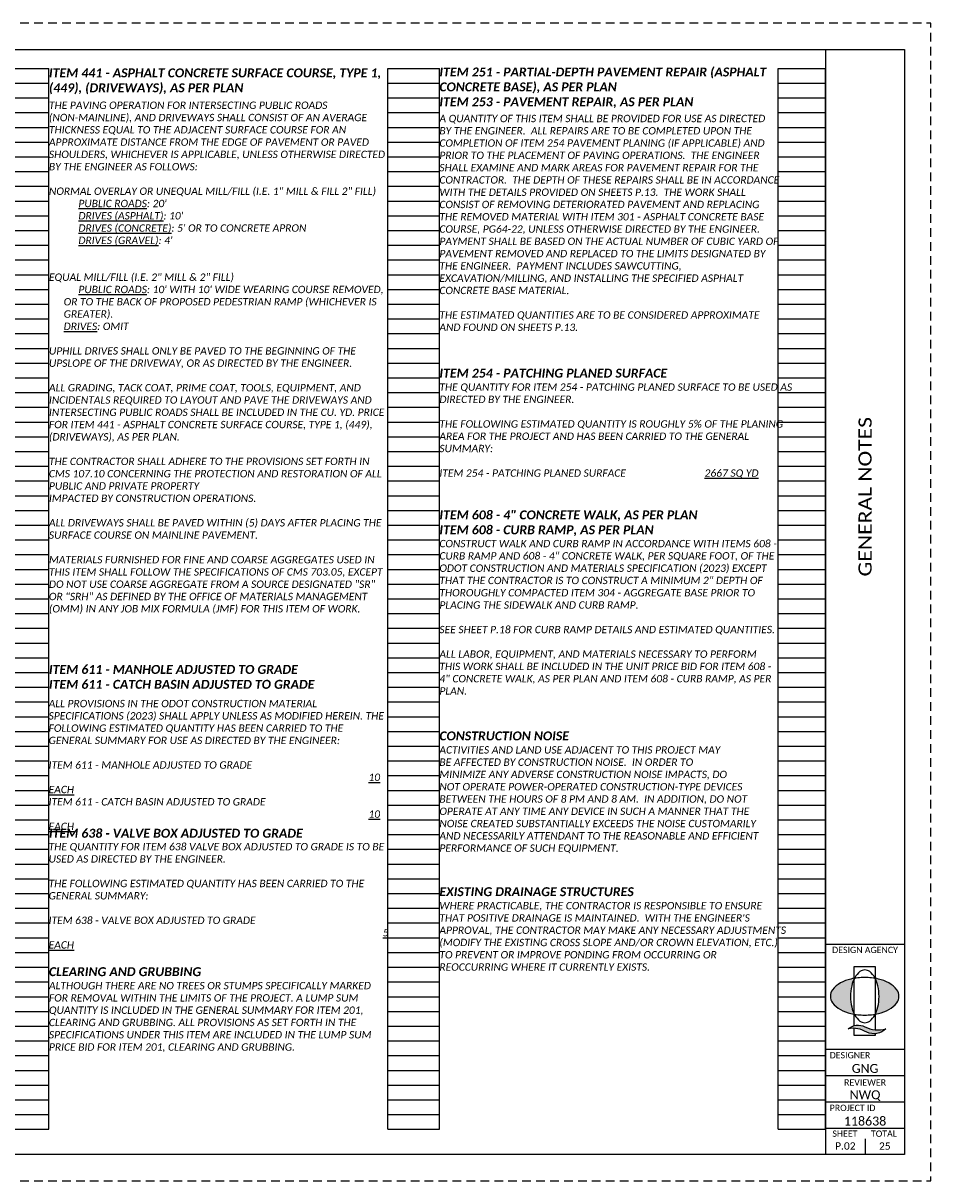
# Paper-space layout 'GenNote1' of a CAD drawing. Header units: feet. Extents: x -0.5 to 34, y 0 to 22.
# Tile 2 of 2: x 16.8 to 34, y 0 to 22. Entities that reach past the tile are written whole.
import ezdxf
from ezdxf.enums import TextEntityAlignment as Align

# ---------------------------------------------------------------- set-up
doc = ezdxf.new("R2010")
doc.units = ezdxf.units.FT
doc.header["$MEASUREMENT"] = 0
doc.linetypes.add('OhDOT_USTN3', pattern=[0.22, 0.165, -0.055])
for name, color, linetype in [('SH_Border', 7, 'Continuous'), ('SH_Cut_Line', 7, 'OhDOT_USTN3'), ('SH_Data', 7, 'Continuous'), ('SH_Hatch', 14, 'Continuous'), ('SH_Text', 7, 'Continuous'), ('SH_TextM', 7, 'Continuous')]:
    doc.layers.add(name, color=color, linetype=linetype)
doc.styles.add('Font 70-Main Title', font='calibri.ttf', dxfattribs={"width": 1.15, "height": 0.25})
doc.styles.add('Slanted Normal (0.14) Font 31', font='calibrii.ttf', dxfattribs={"height": 0.14})
doc.styles.add('Slanted Sub-Title (0.17) Font 31', font='calibrii.ttf', dxfattribs={"height": 0.17})
doc.styles.add('Straight Minimum (0.12) Font 30', font='calibri.ttf', dxfattribs={"height": 0.12})
doc.styles.add('Straight Sub-Title (0.17) Font 30', font='calibri.ttf', dxfattribs={"height": 0.17})
doc.styles.add('Straight-Normal', font='calibri.ttf', dxfattribs={"height": 0.14})
doc.styles.add('Straight-Sub Title', font='calibri.ttf', dxfattribs={"height": 0.17})

# ---------------------------------------------------------------- blocks, each defined once
blk = doc.blocks.new('4COL')
at = {"layer": 'Defpoints', "color": 3, "linetype": 'Continuous'}
for p, q in [((2, 0.98), (2, 21.14)), ((2, 21.14), (2.9, 21.14)), ((2.9, 0.98), (2.9, 21.14)), ((9.34, 0.98), (9.34, 21.14)), ((9.34, 21.14), (10.32, 21.14)), ((10.32, 0.98), (10.32, 21.14)), ((16.76, 0.98), (16.76, 21.14)), ((16.76, 21.14), (17.74, 21.14)), ((17.74, 0.98), (17.74, 21.14)), ((24.18, 0.98), (24.18, 21.14)), ((24.18, 21.14), (25.16, 21.14)), ((25.16, 0.98), (25.16, 21.14)), ((31.6, 0.98), (31.6, 21.14)), ((31.6, 21.14), (32.5, 21.14)), ((32.5, 0.98), (32.5, 21.14)), ((2, 20.86), (2.9, 20.86)), ((9.34, 20.86), (10.32, 20.86)), ((16.76, 20.86), (17.74, 20.86)), ((24.18, 20.86), (25.16, 20.86)), ((31.6, 20.86), (32.5, 20.86)), ((2, 20.58), (2.9, 20.58)), ((9.34, 20.58), (10.32, 20.58)), ((16.76, 20.58), (17.74, 20.58)), ((24.18, 20.58), (25.16, 20.58)), ((31.6, 20.58), (32.5, 20.58)), ((2, 20.3), (2.9, 20.3)), ((9.34, 20.3), (10.32, 20.3)), ((16.76, 20.3), (17.74, 20.3)), ((24.18, 20.3), (25.16, 20.3)), ((31.6, 20.3), (32.5, 20.3)), ((2, 20.02), (2.9, 20.02)), ((9.34, 20.02), (10.32, 20.02)), ((16.76, 20.02), (17.74, 20.02)), ((24.18, 20.02), (25.16, 20.02)), ((31.6, 20.02), (32.5, 20.02)), ((2, 19.74), (2.9, 19.74)), ((9.34, 19.74), (10.32, 19.74)), ((16.76, 19.74), (17.74, 19.74)), ((24.18, 19.74), (25.16, 19.74)), ((31.6, 19.74), (32.5, 19.74)), ((2, 19.46), (2.9, 19.46)), ((9.34, 19.46), (10.32, 19.46)), ((16.76, 19.46), (17.74, 19.46)), ((24.18, 19.46), (25.16, 19.46)), ((31.6, 19.46), (32.5, 19.46)), ((2, 19.18), (2.9, 19.18)), ((9.34, 19.18), (10.32, 19.18)), ((16.76, 19.18), (17.74, 19.18)), ((24.18, 19.18), (25.16, 19.18)), ((31.6, 19.18), (32.5, 19.18)), ((2, 18.9), (2.9, 18.9)), ((9.34, 18.9), (10.32, 18.9)), ((16.76, 18.9), (17.74, 18.9)), ((24.18, 18.9), (25.16, 18.9)), ((31.6, 18.9), (32.5, 18.9)), ((2, 18.62), (2.9, 18.62)), ((9.34, 18.62), (10.32, 18.62)), ((16.76, 18.62), (17.74, 18.62)), ((24.18, 18.62), (25.16, 18.62)), ((31.6, 18.62), (32.5, 18.62)), ((2, 18.34), (2.9, 18.34)), ((9.34, 18.34), (10.32, 18.34)), ((16.76, 18.34), (17.74, 18.34)), ((24.18, 18.34), (25.16, 18.34)), ((31.6, 18.34), (32.5, 18.34)), ((2, 18.06), (2.9, 18.06)), ((9.34, 18.06), (10.32, 18.06)), ((16.76, 18.06), (17.74, 18.06)), ((24.18, 18.06), (25.16, 18.06)), ((31.6, 18.06), (32.5, 18.06)), ((2, 17.78), (2.9, 17.78)), ((9.34, 17.78), (10.32, 17.78)), ((16.76, 17.78), (17.74, 17.78)), ((24.18, 17.78), (25.16, 17.78)), ((31.6, 17.78), (32.5, 17.78)), ((2, 17.5), (2.9, 17.5)), ((9.34, 17.5), (10.32, 17.5)), ((16.76, 17.5), (17.74, 17.5)), ((24.18, 17.5), (25.16, 17.5)), ((31.6, 17.5), (32.5, 17.5)), ((2, 17.22), (2.9, 17.22)), ((9.34, 17.22), (10.32, 17.22)), ((16.76, 17.22), (17.74, 17.22)), ((24.18, 17.22), (25.16, 17.22)), ((31.6, 17.22), (32.5, 17.22)), ((2, 16.94), (2.9, 16.94)), ((9.34, 16.94), (10.32, 16.94)), ((16.76, 16.94), (17.74, 16.94)), ((24.18, 16.94), (25.16, 16.94)), ((31.6, 16.94), (32.5, 16.94)), ((2, 16.66), (2.9, 16.66)), ((9.34, 16.66), (10.32, 16.66)), ((16.76, 16.66), (17.74, 16.66)), ((24.18, 16.66), (25.16, 16.66)), ((31.6, 16.66), (32.5, 16.66)), ((2, 16.38), (2.9, 16.38)), ((9.34, 16.38), (10.32, 16.38)), ((16.76, 16.38), (17.74, 16.38)), ((24.18, 16.38), (25.16, 16.38)), ((31.6, 16.38), (32.5, 16.38)), ((2, 16.1), (2.9, 16.1)), ((9.34, 16.1), (10.32, 16.1)), ((16.76, 16.1), (17.74, 16.1)), ((24.18, 16.1), (25.16, 16.1)), ((31.6, 16.1), (32.5, 16.1)), ((2, 15.82), (2.9, 15.82)), ((9.34, 15.82), (10.32, 15.82)), ((16.76, 15.82), (17.74, 15.82)), ((24.18, 15.82), (25.16, 15.82)), ((31.6, 15.82), (32.5, 15.82)), ((2, 15.54), (2.9, 15.54)), ((9.34, 15.54), (10.32, 15.54)), ((16.76, 15.54), (17.74, 15.54)), ((24.18, 15.54), (25.16, 15.54)), ((31.6, 15.54), (32.5, 15.54)), ((2, 15.26), (2.9, 15.26)), ((9.34, 15.26), (10.32, 15.26)), ((16.76, 15.26), (17.74, 15.26)), ((24.18, 15.26), (25.16, 15.26)), ((31.6, 15.26), (32.5, 15.26)), ((2, 14.98), (2.9, 14.98)), ((9.34, 14.98), (10.32, 14.98)), ((16.76, 14.98), (17.74, 14.98)), ((24.18, 14.98), (25.16, 14.98)), ((31.6, 14.98), (32.5, 14.98)), ((2, 14.7), (2.9, 14.7)), ((9.34, 14.7), (10.32, 14.7)), ((16.76, 14.7), (17.74, 14.7)), ((24.18, 14.7), (25.16, 14.7)), ((31.6, 14.7), (32.5, 14.7)), ((2, 14.42), (2.9, 14.42)), ((9.34, 14.42), (10.32, 14.42)), ((16.76, 14.42), (17.74, 14.42)), ((24.18, 14.42), (25.16, 14.42)), ((31.6, 14.42), (32.5, 14.42)), ((2, 14.14), (2.9, 14.14)), ((9.34, 14.14), (10.32, 14.14)), ((16.76, 14.14), (17.74, 14.14)), ((24.18, 14.14), (25.16, 14.14)), ((31.6, 14.14), (32.5, 14.14)), ((2, 13.86), (2.9, 13.86)), ((9.34, 13.86), (10.32, 13.86)), ((16.76, 13.86), (17.74, 13.86)), ((24.18, 13.86), (25.16, 13.86)), ((31.6, 13.86), (32.5, 13.86)), ((2, 13.58), (2.9, 13.58)), ((9.34, 13.58), (10.32, 13.58)), ((16.76, 13.58), (17.74, 13.58)), ((24.18, 13.58), (25.16, 13.58)), ((31.6, 13.58), (32.5, 13.58)), ((2, 13.3), (2.9, 13.3)), ((9.34, 13.3), (10.32, 13.3)), ((16.76, 13.3), (17.74, 13.3)), ((24.18, 13.3), (25.16, 13.3)), ((31.6, 13.3), (32.5, 13.3)), ((2, 13.02), (2.9, 13.02)), ((9.34, 13.02), (10.32, 13.02)), ((16.76, 13.02), (17.74, 13.02)), ((24.18, 13.02), (25.16, 13.02)), ((31.6, 13.02), (32.5, 13.02)), ((2, 12.74), (2.9, 12.74)), ((9.34, 12.74), (10.32, 12.74)), ((16.76, 12.74), (17.74, 12.74)), ((24.18, 12.74), (25.16, 12.74)), ((31.6, 12.74), (32.5, 12.74)), ((2, 12.46), (2.9, 12.46)), ((9.34, 12.46), (10.32, 12.46)), ((16.76, 12.46), (17.74, 12.46)), ((24.18, 12.46), (25.16, 12.46)), ((31.6, 12.46), (32.5, 12.46)), ((2, 12.18), (2.9, 12.18)), ((9.34, 12.18), (10.32, 12.18)), ((16.76, 12.18), (17.74, 12.18)), ((24.18, 12.18), (25.16, 12.18)), ((31.6, 12.18), (32.5, 12.18)), ((2, 11.9), (2.9, 11.9)), ((9.34, 11.9), (10.32, 11.9)), ((16.76, 11.9), (17.74, 11.9)), ((24.18, 11.9), (25.16, 11.9)), ((31.6, 11.9), (32.5, 11.9)), ((2, 11.62), (2.9, 11.62)), ((9.34, 11.62), (10.32, 11.62)), ((16.76, 11.62), (17.74, 11.62)), ((24.18, 11.62), (25.16, 11.62)), ((31.6, 11.62), (32.5, 11.62)), ((2, 11.34), (2.9, 11.34)), ((9.34, 11.34), (10.32, 11.34)), ((16.76, 11.34), (17.74, 11.34)), ((24.18, 11.34), (25.16, 11.34)), ((31.6, 11.34), (32.5, 11.34)), ((2, 11.06), (2.9, 11.06)), ((9.34, 11.06), (10.32, 11.06)), ((16.76, 11.06), (17.74, 11.06)), ((24.18, 11.06), (25.16, 11.06)), ((31.6, 11.06), (32.5, 11.06)), ((2, 10.78), (2.9, 10.78)), ((9.34, 10.78), (10.32, 10.78)), ((16.76, 10.78), (17.74, 10.78)), ((24.18, 10.78), (25.16, 10.78)), ((31.6, 10.78), (32.5, 10.78)), ((2, 10.5), (2.9, 10.5)), ((9.34, 10.5), (10.32, 10.5)), ((16.76, 10.5), (17.74, 10.5)), ((24.18, 10.5), (25.16, 10.5)), ((31.6, 10.5), (32.5, 10.5)), ((2, 10.22), (2.9, 10.22)), ((9.34, 10.22), (10.32, 10.22)), ((16.76, 10.22), (17.74, 10.22)), ((24.18, 10.22), (25.16, 10.22)), ((31.6, 10.22), (32.5, 10.22)), ((2, 9.94), (2.9, 9.94)), ((9.34, 9.94), (10.32, 9.94)), ((16.76, 9.94), (17.74, 9.94)), ((24.18, 9.94), (25.16, 9.94)), ((31.6, 9.94), (32.5, 9.94)), ((2, 9.66), (2.9, 9.66)), ((9.34, 9.66), (10.32, 9.66)), ((16.76, 9.66), (17.74, 9.66)), ((24.18, 9.66), (25.16, 9.66)), ((31.6, 9.66), (32.5, 9.66)), ((2, 9.38), (2.9, 9.38)), ((9.34, 9.38), (10.32, 9.38)), ((16.76, 9.38), (17.74, 9.38)), ((24.18, 9.38), (25.16, 9.38)), ((31.6, 9.38), (32.5, 9.38)), ((2, 9.1), (2.9, 9.1)), ((9.34, 9.1), (10.32, 9.1)), ((16.76, 9.1), (17.74, 9.1)), ((24.18, 9.1), (25.16, 9.1)), ((31.6, 9.1), (32.5, 9.1)), ((2, 8.82), (2.9, 8.82)), ((9.34, 8.82), (10.32, 8.82)), ((16.76, 8.82), (17.74, 8.82)), ((24.18, 8.82), (25.16, 8.82)), ((31.6, 8.82), (32.5, 8.82)), ((2, 8.54), (2.9, 8.54)), ((9.34, 8.54), (10.32, 8.54)), ((16.76, 8.54), (17.74, 8.54)), ((24.18, 8.54), (25.16, 8.54)), ((31.6, 8.54), (32.5, 8.54)), ((2, 8.26), (2.9, 8.26)), ((9.34, 8.26), (10.32, 8.26)), ((16.76, 8.26), (17.74, 8.26)), ((24.18, 8.26), (25.16, 8.26)), ((31.6, 8.26), (32.5, 8.26)), ((2, 7.98), (2.9, 7.98)), ((9.34, 7.98), (10.32, 7.98)), ((16.76, 7.98), (17.74, 7.98)), ((24.18, 7.98), (25.16, 7.98)), ((31.6, 7.98), (32.5, 7.98)), ((2, 7.7), (2.9, 7.7)), ((9.34, 7.7), (10.32, 7.7)), ((16.76, 7.7), (17.74, 7.7)), ((24.18, 7.7), (25.16, 7.7)), ((31.6, 7.7), (32.5, 7.7)), ((2, 7.42), (2.9, 7.42)), ((9.34, 7.42), (10.32, 7.42)), ((16.76, 7.42), (17.74, 7.42)), ((24.18, 7.42), (25.16, 7.42)), ((31.6, 7.42), (32.5, 7.42)), ((2, 7.14), (2.9, 7.14)), ((9.34, 7.14), (10.32, 7.14)), ((16.76, 7.14), (17.74, 7.14)), ((24.18, 7.14), (25.16, 7.14)), ((31.6, 7.14), (32.5, 7.14)), ((2, 6.86), (2.9, 6.86)), ((9.34, 6.86), (10.32, 6.86)), ((16.76, 6.86), (17.74, 6.86)), ((24.18, 6.86), (25.16, 6.86)), ((31.6, 6.86), (32.5, 6.86)), ((2, 6.58), (2.9, 6.58)), ((9.34, 6.58), (10.32, 6.58)), ((16.76, 6.58), (17.74, 6.58)), ((24.18, 6.58), (25.16, 6.58)), ((31.6, 6.58), (32.5, 6.58)), ((2, 6.3), (2.9, 6.3)), ((9.34, 6.3), (10.32, 6.3)), ((16.76, 6.3), (17.74, 6.3)), ((24.18, 6.3), (25.16, 6.3)), ((31.6, 6.3), (32.5, 6.3)), ((2, 6.02), (2.9, 6.02)), ((9.34, 6.02), (10.32, 6.02)), ((16.76, 6.02), (17.74, 6.02)), ((24.18, 6.02), (25.16, 6.02)), ((31.6, 6.02), (32.5, 6.02)), ((2, 5.74), (2.9, 5.74)), ((9.34, 5.74), (10.32, 5.74)), ((16.76, 5.74), (17.74, 5.74)), ((24.18, 5.74), (25.16, 5.74)), ((31.6, 5.74), (32.5, 5.74)), ((2, 5.46), (2.9, 5.46)), ((9.34, 5.46), (10.32, 5.46)), ((16.76, 5.46), (17.74, 5.46)), ((24.18, 5.46), (25.16, 5.46)), ((31.6, 5.46), (32.5, 5.46)), ((2, 5.18), (2.9, 5.18)), ((9.34, 5.18), (10.32, 5.18)), ((16.76, 5.18), (17.74, 5.18)), ((24.18, 5.18), (25.16, 5.18)), ((31.6, 5.18), (32.5, 5.18)), ((2, 4.9), (2.9, 4.9)), ((9.34, 4.9), (10.32, 4.9)), ((16.76, 4.9), (17.74, 4.9)), ((24.18, 4.9), (25.16, 4.9)), ((31.6, 4.9), (32.5, 4.9)), ((2, 4.62), (2.9, 4.62)), ((9.34, 4.62), (10.32, 4.62)), ((16.76, 4.62), (17.74, 4.62)), ((24.18, 4.62), (25.16, 4.62)), ((31.6, 4.62), (32.5, 4.62)), ((2, 4.34), (2.9, 4.34)), ((9.34, 4.34), (10.32, 4.34)), ((16.76, 4.34), (17.74, 4.34)), ((24.18, 4.34), (25.16, 4.34)), ((31.6, 4.34), (32.5, 4.34)), ((2, 4.06), (2.9, 4.06)), ((9.34, 4.06), (10.32, 4.06)), ((16.76, 4.06), (17.74, 4.06)), ((24.18, 4.06), (25.16, 4.06)), ((31.6, 4.06), (32.5, 4.06)), ((2, 3.78), (2.9, 3.78)), ((9.34, 3.78), (10.32, 3.78)), ((16.76, 3.78), (17.74, 3.78)), ((24.18, 3.78), (25.16, 3.78)), ((31.6, 3.78), (32.5, 3.78)), ((2, 3.5), (2.9, 3.5)), ((9.34, 3.5), (10.32, 3.5)), ((16.76, 3.5), (17.74, 3.5)), ((24.18, 3.5), (25.16, 3.5)), ((31.6, 3.5), (32.5, 3.5)), ((2, 3.22), (2.9, 3.22)), ((9.34, 3.22), (10.32, 3.22)), ((16.76, 3.22), (17.74, 3.22)), ((24.18, 3.22), (25.16, 3.22)), ((31.6, 3.22), (32.5, 3.22)), ((2, 2.94), (2.9, 2.94)), ((9.34, 2.94), (10.32, 2.94)), ((16.76, 2.94), (17.74, 2.94)), ((24.18, 2.94), (25.16, 2.94)), ((31.6, 2.94), (32.5, 2.94)), ((2, 2.66), (2.9, 2.66)), ((9.34, 2.66), (10.32, 2.66)), ((16.76, 2.66), (17.74, 2.66)), ((24.18, 2.66), (25.16, 2.66)), ((31.6, 2.66), (32.5, 2.66)), ((2, 2.38), (2.9, 2.38)), ((9.34, 2.38), (10.32, 2.38)), ((16.76, 2.38), (17.74, 2.38)), ((24.18, 2.38), (25.16, 2.38)), ((31.6, 2.38), (32.5, 2.38)), ((2, 2.1), (2.9, 2.1)), ((9.34, 2.1), (10.32, 2.1)), ((16.76, 2.1), (17.74, 2.1)), ((24.18, 2.1), (25.16, 2.1)), ((31.6, 2.1), (32.5, 2.1)), ((2, 1.82), (2.9, 1.82)), ((9.34, 1.82), (10.32, 1.82)), ((16.76, 1.82), (17.74, 1.82)), ((24.18, 1.82), (25.16, 1.82)), ((31.6, 1.82), (32.5, 1.82)), ((2, 1.54), (2.9, 1.54)), ((9.34, 1.54), (10.32, 1.54)), ((16.76, 1.54), (17.74, 1.54)), ((24.18, 1.54), (25.16, 1.54)), ((31.6, 1.54), (32.5, 1.54)), ((2, 1.26), (2.9, 1.26)), ((9.34, 1.26), (10.32, 1.26)), ((16.76, 1.26), (17.74, 1.26)), ((24.18, 1.26), (25.16, 1.26)), ((31.6, 1.26), (32.5, 1.26)), ((2, 0.98), (2.9, 0.98)), ((9.34, 0.98), (10.32, 0.98)), ((16.76, 0.98), (17.74, 0.98)), ((24.18, 0.98), (25.16, 0.98)), ((31.6, 0.98), (32.5, 0.98))]:
    blk.add_line(p, q, dxfattribs=at)
blk.add_point((0, 0), dxfattribs=at)
blk = doc.blocks.new('A$C1697e795')
at = {"layer": 'SH_Hatch'}
for points in [[(-0.1098, 0.0898, -0.0615), (-0.0881, 0.1507), (-0.0881, 0.1523, 0.014092), (-0.1171, 0.1465, 0.069705), (-0.2053, 0.1131, 0.105975), (-0.2716, 0.0557, 0.163104), (-0.29, 0.0008, 0.163049), (-0.2716, -0.0541, 0.105975), (-0.2053, -0.1115, 0.069705), (-0.1171, -0.145, 0.014089), (-0.0881, -0.1507, -0.061487), (-0.1098, -0.0898, -0.054987), (-0.1197, 0, -0.054987)], [(0.1108, 0.0898, 0.0615), (0.0891, 0.1507), (0.0891, 0.1523, -0.014092), (0.1182, 0.1465, -0.069705), (0.2063, 0.1131, -0.105975), (0.2727, 0.0557, -0.163104), (0.2911, 0.0008, -0.163049), (0.2727, -0.0541, -0.105975), (0.2063, -0.1115, -0.069705), (0.1182, -0.145, -0.014089), (0.0891, -0.1507, 0.061487), (0.1108, -0.0898, 0.054987), (0.1207, 0, 0.054987)], [(0.0015, -0.2566, 0.297692), (-0.1396, -0.2731, -0.180432), (0.0164, -0.3024, 0.32264), (0.179, -0.273, -0.20237)]]:
    blk.add_hatch(color=256, dxfattribs=at).paths.add_polyline_path(points)
at = {"layer": 'SH_TextM'}
for points in [[(0.1106, -0.0898, 0.054987), (0.1206, 0, 0.054987), (0.1106, 0.0898, 0.0688), (0.0854, 0.1575, 0.105699), (0.0418, 0.2087, 0.165247), (0.0004, 0.2228, 0.165247), (-0.0409, 0.2087, 0.105699), (-0.0845, 0.1575, 0.0688), (-0.1098, 0.0898, 0.054987), (-0.1197, 0, 0.054987), (-0.1098, -0.0898, 0.0688), (-0.0845, -0.1575, 0.105699), (-0.0409, -0.2087, 0.165247), (0.0004, -0.2228, 0.165247), (0.0418, -0.2087, 0.105699), (0.0854, -0.1575, 0.0688)], [(-0.2053, -0.1115, 0.069705), (-0.1171, -0.145, 0.055931), (-0.0006, -0.158, 0.055931), (0.1159, -0.145, 0.069705), (0.2041, -0.1115, 0.105975), (0.2705, -0.0541, 0.163076), (0.2889, 0.0008, 0.163076), (0.2705, 0.0557, 0.105975), (0.2041, 0.1131, 0.069705), (0.1159, 0.1465, 0.055931), (-0.0006, 0.1596, 0.055931), (-0.1171, 0.1465, 0.069705), (-0.2053, 0.1131, 0.105975), (-0.2716, 0.0557, 0.163076), (-0.29, 0.0008, 0.163076), (-0.2716, -0.0541, 0.105975)], [(0.0164, -0.3024, 0.180432), (-0.1396, -0.2731, -0.297692), (0.0015, -0.2566, 0.20237), (0.179, -0.273, -0.32264)]]:
    blk.add_lwpolyline(points, format="xyb", close=True, dxfattribs=at)
for points in [[(-0.0881, -0.2469), (-0.0881, 0.2529), (0.0891, 0.2529), (0.0891, -0.2828)], [(0.0891, -0.3157), (0.0891, -0.332), (-0.0881, -0.332), (-0.0881, -0.2701)]]:
    blk.add_lwpolyline(points, dxfattribs=at)
blk = doc.blocks.new('BLKWO_NEW')
at = {"layer": 'SH_Border', "linetype": 'Continuous', "flags": 128}
blk.add_lwpolyline([(0.5, 21.5), (33.5, 21.5), (33.5, 0.5), (0.5, 0.5), (0.5, 21.5)], close=True, dxfattribs=at)
for points in [[(1.5, 0.5), (1.5, 21.5)], [(32, 21.5), (32, 0.5)], [(32, 4.5), (33.5, 4.5)], [(32, 2.5), (33.5, 2.5)], [(32, 2), (33.5, 2)], [(32, 1.5), (33.5, 1.5)], [(32, 1), (33.5, 1)]]:
    blk.add_lwpolyline(points, dxfattribs=at)
at = {"layer": 'SH_Border'}
blk.add_lwpolyline([(32.75, 0.8), (32.75, 0.5)], dxfattribs=at)
at = {"layer": 'SH_Cut_Line', "color": 7, "linetype": 'OhDOT_USTN3', "flags": 128}
blk.add_lwpolyline([(0, 0), (34, 0), (34, 22), (0, 22), (0, 0)], close=True, dxfattribs=at)
at = {"layer": 'SH_Border', "xscale": 2.25, "yscale": 2.25, "zscale": 2.25}
blk.add_blockref('A$C1697e795', (32.744, 3.506), dxfattribs=at)
at = {"layer": 'SH_Data', "char_height": 0.12, "style": 'Straight Minimum (0.12) Font 30'}
for s, insert, width, attachment_point in [('DESIGN AGENCY', (32.124, 4.448), 1.94049, 1), ('DESIGNER', (32.078, 2.448), 1.0279, 1), ('REVIEWER', (32.75, 1.931), 1.0279, 2), ('PROJECT ID', (32.078, 1.447), 1.27835, 1), ('SHEET', (32.129, 0.957), 1.0279, 1), ('TOTAL', (32.862, 0.957), 1.0279, 1)]:
    blk.add_mtext(s, dxfattribs=dict(at, insert=insert, width=width, attachment_point=attachment_point))
at = {"layer": 'SH_Data', "style": 'Font 70-Main Title', "width": 1.15, "flags": 8}
blk.add_attdef('TITLEAREA2T', text='', height=0.25, rotation=90, dxfattribs=at).set_placement((32.75, 13), align=Align.MIDDLE_CENTER)
at = {"layer": 'SH_Data', "style": 'Straight-Sub Title'}
for tag, p in [('XXX', (32.75, 2)), ('XXX', (32.75, 1.5)), ('XXXXXX', (32.75, 1))]:
    blk.add_attdef(tag, text='', height=0.17, dxfattribs=at).set_placement(p, align=Align.BOTTOM_CENTER)
at = {"layer": 'SH_Data', "style": 'Straight Sub-Title (0.17) Font 30', "flags": 8}
blk.add_attdef('PROJECT', text='', height=0.25, rotation=90, dxfattribs=at).set_placement((0.721, 0.55), align=Align.MIDDLE_LEFT)

psp = doc.layouts.new('GenNote1')

# ---------------------------------------------------------------- block references
at = {"layer": 'SH_Border'}
ref = psp.add_blockref('BLKWO_NEW', (0, 0), dxfattribs=at)
ref.add_attrib('XXX', 'NWQ', dxfattribs={"layer": 'SH_Data', "height": 0.17, "style": 'Straight-Sub Title'}).set_placement((32.75, 1.5), align=Align.BOTTOM_CENTER)
ref.add_attrib('SHEETTOTAL', '25', dxfattribs={"layer": 'SH_Data', "height": 0.14, "style": 'Straight-Normal'}).set_placement((33.125, 0.549), align=Align.BOTTOM_CENTER)
ref.add_attrib('SHEETNO', 'P.02', dxfattribs={"layer": 'SH_Data', "height": 0.14, "style": 'Straight-Normal'}).set_placement((32.375, 0.551), align=Align.BOTTOM_CENTER)
ref.add_attrib('XXXXXX', '118638', dxfattribs={"layer": 'SH_Data', "height": 0.17, "style": 'Straight-Sub Title'}).set_placement((32.75, 1), align=Align.BOTTOM_CENTER)
ref.add_attrib('TITLEAREA2T', 'GENERAL NOTES', dxfattribs={"layer": 'SH_Data', "height": 0.25, "rotation": 90, "style": 'Font 70-Main Title', "width": 1.15}).set_placement((32.75, 13), align=Align.MIDDLE_CENTER)
ref.add_attrib('XXX', 'GNG', dxfattribs={"layer": 'SH_Data', "height": 0.17, "style": 'Straight-Sub Title'}).set_placement((32.75, 2), align=Align.BOTTOM_CENTER)
ref.add_attrib('PROJECT', 'TUS-NEW PHILA PAVING', dxfattribs={"layer": 'SH_Data', "height": 0.25, "rotation": 90, "style": 'Straight Sub-Title (0.17) Font 30'}).set_placement((0.721, 0.55), align=Align.MIDDLE_LEFT)
at = {"layer": 'SH_Text'}
psp.add_blockref('4COL', (-0.5, 0), dxfattribs=at)

# ---------------------------------------------------------------- texts
at = {"layer": 'SH_Border', "char_height": 0.17, "attachment_point": 1, "style": 'Slanted Sub-Title (0.17) Font 31'}
for s, insert, width in [('{\\fCalibri|b1|i1|c0|p34;\\C4;ITEM 441 - ASPHALT CONCRETE SURFACE COURSE, TYPE 1, (449), (DRIVEWAYS), AS PER PLAN }', (17.24, 21.14), 6.44), ('{\\fCalibri|b1|i1|c0|p34;\\C4;ITEM 251 - PARTIAL-DEPTH PAVEMENT REPAIR (ASPHALT CONCRETE BASE), AS PER PLAN\\PITEM 253 - PAVEMENT REPAIR, AS PER PLAN}', (24.66, 21.157), 7.10213), ('{\\fCalibri|b1|i1|c0|p34;\\C4;ITEM 254 - PATCHING PLANED SURFACE}', (24.66, 15.434), 6.44), ('{\\fCalibri|b1|i1|c0|p34;\\C4;ITEM 608 - 4" CONCRETE WALK, AS PER PLAN\\PITEM 608 - CURB RAMP, AS PER PLAN}', (24.66, 12.74), 6.44), ('{\\fCalibri|b1|i1|c0|p34;\\C4;ITEM 611 - MANHOLE ADJUSTED TO GRADE\\PITEM 611 - CATCH BASIN ADJUSTED TO GRADE}', (17.24, 9.804), 6.44), ('{\\fCalibri|b1|i1|c0|p34;\\C4;CONSTRUCTION NOISE}', (24.66, 8.54), 6.44), ('{\\fCalibri|b1|i1|c0|p34;\\C4;ITEM 638 - VALVE BOX ADJUSTED TO GRADE}', (17.24, 6.69), 6.44), ('{\\fCalibri|b1|i1|c0|p34;\\C4;EXISTING DRAINAGE STRUCTURES}', (24.66, 5.58), 6.44), ('\\A1;{\\fCalibri|b1|i1|c0|p34;\\C4;CLEARING AND GRUBBING}', (17.24, 4.06), 6.44)]:
    psp.add_mtext(s, dxfattribs=dict(at, insert=insert, width=width))
at = {"layer": 'SH_Text', "char_height": 0.14, "attachment_point": 1, "style": 'Slanted Normal (0.14) Font 31'}
for s, insert, width in [('THE PAVING OPERATION FOR INTERSECTING PUBLIC ROADS (NON-MAINLINE), AND DRIVEWAYS SHALL CONSIST OF AN AVERAGE THICKNESS EQUAL TO THE ADJACENT SURFACE COURSE FOR AN APPROXIMATE DISTANCE FROM THE EDGE OF PAVEMENT OR PAVED SHOULDERS, WHICHEVER IS APPLICABLE, UNLESS OTHERWISE DIRECTED BY THE ENGINEER AS FOLLOWS:\\P\\PNORMAL OVERLAY OR UNEQUAL MILL/FILL (I.E. 1" MILL & FILL 2" FILL)\\P\\pxi-2,l2;^I{\\LPUBLIC ROADS}: 20\'\\P^I{\\LDRIVES (ASPHALT)}: 10\'\\P^I{\\LDRIVES (CONCRETE)}: 5\' OR TO CONCRETE APRON\\P^I{\\LDRIVES (GRAVEL)}: 4\'\\P^I\\P\\pi0,l0;\\PEQUAL MILL/FILL (I.E. 2" MILL & 2" FILL)\\P\\pi-2,l2,t4;^I{\\LPUBLIC ROADS}: 10\' WITH 10\' WIDE WEARING COURSE REMOVED, OR TO THE BACK OF PROPOSED PEDESTRIAN RAMP (WHICHEVER IS GREATER).\\P\\pi0,l0,t2;^I{\\LDRIVES}: OMIT\\P\\ptz;\\PUPHILL DRIVES SHALL ONLY BE PAVED TO THE BEGINNING OF THE UPSLOPE OF THE DRIVEWAY, OR AS DIRECTED BY THE ENGINEER.\\P\\PALL GRADING, TACK COAT, PRIME COAT, TOOLS, EQUIPMENT, AND INCIDENTALS REQUIRED TO LAYOUT AND PAVE THE DRIVEWAYS AND INTERSECTING PUBLIC ROADS SHALL BE INCLUDED IN THE CU. YD. PRICE FOR ITEM 441 - ASPHALT CONCRETE SURFACE COURSE, TYPE 1, (449), (DRIVEWAYS), AS PER PLAN.\\P\\PTHE CONTRACTOR SHALL ADHERE TO THE PROVISIONS SET FORTH IN CMS 107.10 CONCERNING THE PROTECTION AND RESTORATION OF ALL PUBLIC AND PRIVATE PROPERTY\\PIMPACTED BY CONSTRUCTION OPERATIONS.\\P\\PALL DRIVEWAYS SHALL BE PAVED WITHIN (5) DAYS AFTER PLACING THE SURFACE COURSE ON MAINLINE PAVEMENT.\\P\\PMATERIALS FURNISHED FOR FINE AND COARSE AGGREGATES USED IN THIS ITEM SHALL FOLLOW THE SPECIFICATIONS OF CMS 703.05, EXCEPT DO NOT USE COARSE AGGREGATE FROM A SOURCE DESIGNATED "SR" OR "SRH" AS DEFINED BY THE OFFICE OF MATERIALS MANAGEMENT (OMM) IN ANY JOB MIX FORMULA (JMF) FOR THIS ITEM OF WORK.', (17.24, 20.51), 6.44), ('A QUANTITY OF THIS ITEM SHALL BE PROVIDED FOR USE AS DIRECTED BY THE ENGINEER.  ALL REPAIRS ARE TO BE COMPLETED UPON THE COMPLETION OF ITEM 254 PAVEMENT PLANING (IF APPLICABLE) AND PRIOR TO THE PLACEMENT OF PAVING OPERATIONS.  THE ENGINEER SHALL EXAMINE AND MARK AREAS FOR PAVEMENT REPAIR FOR THE CONTRACTOR.  THE DEPTH OF THESE REPAIRS SHALL BE IN ACCORDANCE WITH THE DETAILS PROVIDED ON SHEETS P.13.  THE WORK SHALL CONSIST OF REMOVING DETERIORATED PAVEMENT AND REPLACING THE REMOVED MATERIAL WITH ITEM 301 - ASPHALT CONCRETE BASE COURSE, PG64-22, UNLESS OTHERWISE DIRECTED BY THE ENGINEER.  PAYMENT SHALL BE BASED ON THE ACTUAL NUMBER OF CUBIC YARD OF PAVEMENT REMOVED AND REPLACED TO THE LIMITS DESIGNATED BY THE ENGINEER.  PAYMENT INCLUDES SAWCUTTING, EXCAVATION/MILLING, AND INSTALLING THE SPECIFIED ASPHALT CONCRETE BASE MATERIAL.\\P\\PTHE ESTIMATED QUANTITIES ARE TO BE CONSIDERED APPROXIMATE AND FOUND ON SHEETS P.13.', (24.66, 20.258), 6.44), ('THE QUANTITY FOR ITEM 254 - PATCHING PLANED SURFACE TO BE USED AS DIRECTED BY THE ENGINEER.\\P\\PTHE FOLLOWING ESTIMATED QUANTITY IS ROUGHLY 5% OF THE PLANING AREA FOR THE PROJECT AND HAS BEEN CARRIED TO THE GENERAL SUMMARY:\\P\\P\\pxt16;ITEM 254 - PATCHING PLANED SURFACE^I^I^I{\\L\\C1;2667\\C256; SQ YD}', (24.66, 15.154), 6.8081), ('CONSTRUCT WALK AND CURB RAMP IN ACCORDANCE WITH ITEMS 608 - CURB RAMP AND 608 - 4" CONCRETE WALK, PER SQUARE FOOT, OF THE ODOT CONSTRUCTION AND MATERIALS SPECIFICATION (2023) EXCEPT THAT THE CONTRACTOR IS TO CONSTRUCT A MINIMUM 2" DEPTH OF THOROUGHLY COMPACTED ITEM 304 - AGGREGATE BASE PRIOR TO PLACING THE SIDEWALK AND CURB RAMP.  \\P\\PSEE SHEET P.18 FOR CURB RAMP DETAILS AND ESTIMATED QUANTITIES.\\P\\PALL LABOR, EQUIPMENT, AND MATERIALS NECESSARY TO PERFORM THIS WORK SHALL BE INCLUDED IN THE UNIT PRICE BID FOR ITEM 608 - 4" CONCRETE WALK, AS PER PLAN AND ITEM 608 - CURB RAMP, AS PER PLAN. ', (24.66, 12.18), 6.44), ('ALL PROVISIONS IN THE ODOT CONSTRUCTION MATERIAL SPECIFICATIONS (2023) SHALL APPLY UNLESS AS MODIFIED HEREIN. THE FOLLOWING ESTIMATED QUANTITY HAS BEEN CARRIED TO THE GENERAL SUMMARY FOR USE AS DIRECTED BY THE ENGINEER:\\P\\PITEM 611 - MANHOLE ADJUSTED TO GRADE\\P\\pxtr45;^I{\\L10 EACH\\P}ITEM 611 - CATCH BASIN ADJUSTED TO GRADE\\P^I{\\L10 EACH}', (17.234, 9.14), 6.44), ('ACTIVITIES AND LAND USE ADJACENT TO THIS PROJECT MAY\\PBE AFFECTED BY CONSTRUCTION NOISE.  IN ORDER TO\\PMINIMIZE ANY ADVERSE CONSTRUCTION NOISE IMPACTS, DO\\PNOT OPERATE POWER-OPERATED CONSTRUCTION-TYPE DEVICES BETWEEN THE HOURS OF 8 PM AND 8 AM.  IN ADDITION, DO NOT OPERATE AT ANY TIME ANY DEVICE IN SUCH A MANNER THAT THE NOISE CREATED SUBSTANTIALLY EXCEEDS THE NOISE CUSTOMARILY AND NECESSARILY ATTENDANT TO THE REASONABLE AND EFFICIENT PERFORMANCE OF SUCH EQUIPMENT.', (24.66, 8.26), 6.44), ('THE QUANTITY FOR ITEM 638 VALVE BOX ADJUSTED TO GRADE IS TO BE USED AS DIRECTED BY THE ENGINEER.\\P\\PTHE FOLLOWING ESTIMATED QUANTITY HAS BEEN CARRIED TO THE GENERAL SUMMARY:\\P\\PITEM 638 - VALVE BOX ADJUSTED TO GRADE\\P\\pxtr45;^I  {\\L5 EACH}', (17.234, 6.421), 6.44), ("WHERE PRACTICABLE, THE CONTRACTOR IS RESPONSIBLE TO ENSURE THAT POSITIVE DRAINAGE IS MAINTAINED.  WITH THE ENGINEER'S APPROVAL, THE CONTRACTOR MAY MAKE ANY NECESSARY ADJUSTMENTS (MODIFY THE EXISTING CROSS SLOPE AND/OR CROWN ELEVATION, ETC.) TO PREVENT OR IMPROVE PONDING FROM OCCURRING OR REOCCURRING WHERE IT CURRENTLY EXISTS.", (24.66, 5.3), 6.57828), ('ALTHOUGH THERE ARE NO TREES OR STUMPS SPECIFICALLY MARKED FOR REMOVAL WITHIN THE LIMITS OF THE PROJECT. A LUMP SUM QUANTITY IS INCLUDED IN THE GENERAL SUMMARY FOR ITEM 201, CLEARING AND GRUBBING. ALL PROVISIONS AS SET FORTH IN THE SPECIFICATIONS UNDER THIS ITEM ARE INCLUDED IN THE LUMP SUM PRICE BID FOR ITEM 201, CLEARING AND GRUBBING.', (17.24, 3.78), 6.44)]:
    psp.add_mtext(s, dxfattribs=dict(at, insert=insert, width=width))

doc.saveas('drawing.dxf')
